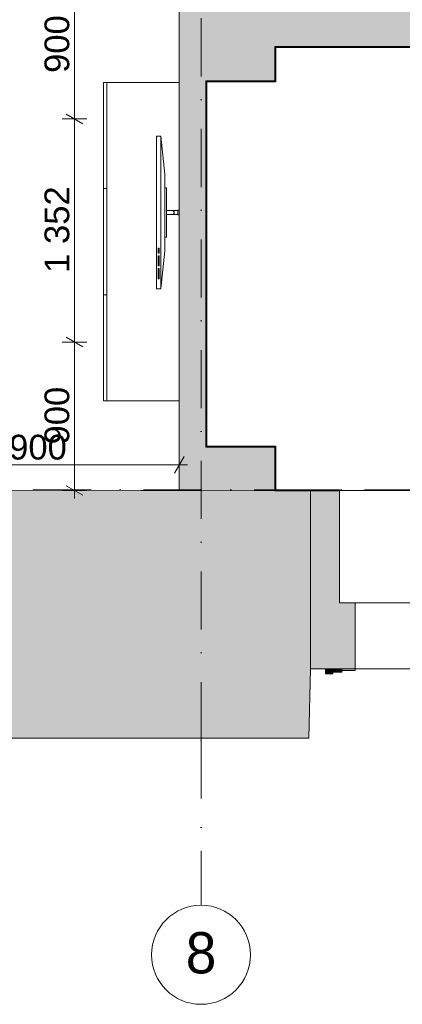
# Model space of a CAD drawing. Header units: millimetres. Extents: x -2532 to 181134, y -4151 to 53885.
# Tile 113 of 165: x 23791 to 26112, y -2072 to 3894. Entities that reach past the tile are written whole.
import ezdxf
from ezdxf.enums import TextEntityAlignment as Align

# ---------------------------------------------------------------- set-up
doc = ezdxf.new("R2010")
doc.units = ezdxf.units.MM
doc.header["$MEASUREMENT"] = 0
doc.linetypes.add('Dot & Dashed', pattern=[670.277762, 352.777767, -176.388884, 0, -141.111112])
doc.linetypes.add('Wipeout_Contour', pattern=[1000, 0, -1000])
for name, color, linetype in [('AR - Mööbel', 7, 'Continuous'), ('AR - Seinad VS', 7, 'Continuous'), ('AR - Teljed', 7, 'Continuous'), ('AR - Vahelaed', 7, 'Continuous'), ('ARCHICAD Doors', 7, 'Continuous'), ('New_AR - Seinad SS 2', 7, 'Continuous'), ('SA - tähistused - valgustus', 7, 'Continuous')]:
    doc.layers.add(name, color=color, linetype=linetype)
for name, color, linetype, lineweight in [('AR - Mööbel_Pen_No__4', 8, 'Continuous', 13), ('AR - Seinad VS_Pen_No__221', 252, 'Continuous', 13), ('AR - Teljed_Pen_No__4', 8, 'Continuous', 13), ('AR - Vahelaed_Pen_No__221', 252, 'Continuous', 13), ('ARCHICAD Doors_Pen_No__221', 252, 'Continuous', 13), ('ARCHICAD Doors_Pen_No__23', 7, 'Continuous', 5), ('ARCHICAD Doors_Pen_No__3', 7, 'Continuous', 5), ('ARCHICAD Windows_Pen_No__221', 252, 'Continuous', 13), ('New_AR - Seinad SS 2_Pen_No__207', 5, 'Continuous', 13), ('SA - tähistused - valgustus_Pen_No__105', 30, 'Continuous', 5)]:
    doc.layers.add(name, color=color, linetype=linetype, lineweight=lineweight)
doc.styles.add('GENERATED_STYLE_1', font='txt')
doc.styles.add('GENERATED_STYLE_3', font='txt')
doc.dimstyles.new('GENERATED_STYLE__1', dxfattribs={"dimtxt": 150, "dimasz": 76, "dimexe": 0.18, "dimexo": 0.0625, "dimgap": 0.09, "dimtad": 1, "dimdec": 0, "dimzin": 0, "dimdsep": 46, "dimtxsty": 'GENERATED_STYLE_3', "dimblk": 'ARROWHEAD_2', "dimblk1": 'ARROWHEAD_2', "dimblk2": 'ARROWHEAD_2', "dimcen": 0.09, "dimse1": 1, "dimse2": 1, "dimclrd": 256, "dimclre": 256, "dimclrt": 256, "dimadec": 0, "dimazin": 0, "dimtfac": 1, "dimtdec": 4, "dimtmove": 0, "dimatfit": 3, "dimfxl": 0, "dimtolj": 1, "dimtzin": 0, "dimarcsym": 0})
doc.dimstyles.new('GENERATED_STYLE__2', dxfattribs={"dimtxt": 150, "dimasz": 76, "dimexe": 0.18, "dimexo": 0.0625, "dimgap": 0.09, "dimtad": 1, "dimtih": 1, "dimtoh": 1, "dimdec": 0, "dimzin": 0, "dimdsep": 46, "dimtxsty": 'GENERATED_STYLE_3', "dimblk": 'ARROWHEAD_2', "dimblk1": 'ARROWHEAD_2', "dimblk2": 'ARROWHEAD_2', "dimcen": 0.09, "dimse1": 1, "dimse2": 1, "dimclrd": 256, "dimclre": 256, "dimclrt": 256, "dimadec": 0, "dimazin": 0, "dimtfac": 1, "dimtdec": 4, "dimtmove": 0, "dimatfit": 3, "dimfxl": 0, "dimtolj": 1, "dimtzin": 0, "dimarcsym": 0})

# ---------------------------------------------------------------- blocks, each defined once
blk = doc.blocks.new('Slab_5_1', base_point=(1193.5, 7176.6))
at = {"layer": 'AR - Vahelaed_Pen_No__221', "linetype": 'Continuous', "flags": 128}
blk.add_lwpolyline([(14918.4, 353.6), (18015.7, 358), (18014.7, 1049.2), (23317.9, 1042.9), (25731.3, 1040.4), (25731.3, 360.9), (28826.7, 360.9)], dxfattribs=at)
blk = doc.blocks.new('New Door 3_3')
at = {"layer": 'ARCHICAD Doors_Pen_No__221', "linetype": 'Continuous'}
blk.add_hatch(color=256, dxfattribs=at).paths.add_polyline_path([(1109.3, 580), (-1109.3, 580), (-1109.3, 420), (1109.3, 420)])
for p, q in [((1109.3, 580), (-1109.3, 580)), ((-1109.3, 0), (-1109.3, 420)), ((-1109.3, 420), (1109.3, 420)), ((1109.3, 420), (1109.3, 0))]:
    blk.add_line(p, q, dxfattribs=at)
blk = doc.blocks.new('Wall_15_1', base_point=(25339.8, 1040.4))
at = {"layer": 'AR - Seinad VS_Pen_No__221', "linetype": 'Continuous'}
for points in [[(24759.8, 3732.4), (25339.8, 3732.4), (24759.8, 4312.4)], [(24759.8, 4312.4), (25339.8, 3732.4), (25339.8, 4312.4)], [(24759.8, 3732.4), (24759.8, 3522.8), (25339.8, 3522.8), (25339.8, 3732.4)], [(25339.8, 1040.4), (25339.8, 1304.2), (24759.8, 1304.2), (24759.8, 1041.1)]]:
    blk.add_hatch(color=256, dxfattribs=at).paths.add_polyline_path(points)
at = {"layer": 'AR - Seinad VS_Pen_No__221', "linetype": 'Continuous', "flags": 128}
for points in [[(24759.8, 4312.4), (24759.8, 3522.8)], [(24759.8, 4312.4), (25339.8, 4312.4)], [(25339.8, 3522.8), (25339.8, 3732.4)], [(24759.8, 1304.2), (24759.8, 1041.1)], [(25339.8, 1040.4), (25339.8, 1304.2)]]:
    blk.add_lwpolyline(points, dxfattribs=at)
at = {"layer": 'ARCHICAD Doors', "linetype": 'Continuous', "zscale": 1000, "rotation": 90}
blk.add_blockref('New Door 3_3', (25339.8, 2413.5), dxfattribs=at)
blk = doc.blocks.new('Double Door 22')
at = {"layer": 'ARCHICAD Doors_Pen_No__221', "linetype": 'Continuous'}
for p, q in [((-875, 200), (-875, 0)), ((875, 200), (875, 0)), ((-875, 0), (-875, -115)), ((-875, 0), (-875, -115)), ((875, 0), (875, -115)), ((875, 0), (875, -115)), ((-875, -115), (-875, -380)), ((875, -115), (875, -380))]:
    blk.add_line(p, q, dxfattribs=at)
at = {"layer": 'ARCHICAD Doors_Pen_No__23', "linetype": 'Continuous'}
for p, q in [((-835, 0), (-875, 0)), ((-875, 0), (-875, -115)), ((-835, -115), (-835, 0)), ((875, 0), (835, 0)), ((835, 0), (835, -115)), ((875, -115), (875, 0)), ((-875, -115), (-835, -115)), ((835, -115), (875, -115))]:
    blk.add_line(p, q, dxfattribs=at)
at = {"layer": 'ARCHICAD Doors_Pen_No__3', "linetype": 'Continuous'}
for p, q in [((-835, 0), (-835, 835)), ((835, 0), (835, 835))]:
    blk.add_line(p, q, dxfattribs=at)
for centre, start, end in [((-835, 0), 0, 90), ((835, 0), 90, 180)]:
    blk.add_arc(centre, 835, start, end, dxfattribs=at)
blk = doc.blocks.new('Wall_16_1', base_point=(25339.8, 3732.4))
at = {"layer": 'AR - Seinad VS_Pen_No__221', "linetype": 'Continuous'}
for points in [[(25339.8, 4312.4), (25339.8, 3732.4), (26436, 3732.4), (26436, 4312.4)], [(28186, 4312.4), (28186, 3732.4), (29276.6, 3732.4), (29276.9, 4312.4)], [(29276.9, 4312.4), (29276.6, 3732.4), (29846.9, 4312.4)], [(29276.6, 3732.4), (29846.6, 3732.4), (29846.9, 4312.4)]]:
    blk.add_hatch(color=256, dxfattribs=at).paths.add_polyline_path(points)
for p, q in [((26436, 4047.4), (26436, 4312.4)), ((28186, 4047.4), (28186, 4312.4)), ((26436, 3932.4), (26436, 4047.4)), ((28186, 3932.4), (28186, 4047.4)), ((26436, 3732.4), (26436, 3932.4)), ((28186, 3732.4), (28186, 3932.4))]:
    blk.add_line(p, q, dxfattribs=at)
at = {"layer": 'AR - Seinad VS_Pen_No__221', "linetype": 'Continuous', "flags": 128}
for points in [[(25965.4, 4312.4), (25339.8, 4312.4)], [(26436, 4312.4), (26265.4, 4312.4)], [(28350.1, 4312.4), (28186, 4312.4)], [(29846.9, 4312.4), (28650.1, 4312.4)], [(29846.9, 4312.4), (29846.6, 3732.4)], [(25339.8, 3732.4), (26436, 3732.4)], [(28186, 3732.4), (29276.6, 3732.4)]]:
    blk.add_lwpolyline(points, dxfattribs=at)
at = {"layer": 'ARCHICAD Doors', "linetype": 'Continuous', "zscale": 1000, "rotation": 180}
blk.add_blockref('Double Door 22', (27311, 3932.4), dxfattribs=at)
blk = doc.blocks.new('Wall_170_1', base_point=(23593.2, -46.7))
at = {"layer": 'AR - Seinad VS_Pen_No__221', "linetype": 'Continuous'}
blk.add_hatch(color=256, dxfattribs=at).paths.add_polyline_path([(23593.2, -46.7), (23601.5, -459.3), (25544.3, -459.3), (25555.6, -39.1), (25555.5, 1040.4), (25339.8, 1040.4), (23593.2, 1042.5)])
at = {"layer": 'AR - Seinad VS_Pen_No__221', "linetype": 'Continuous', "flags": 128}
for points in [[(24759.8, 1041.1), (23593.2, 1042.5)], [(23593.2, 1042.5), (23593.2, -46.7)], [(25555.5, 1040.4), (25339.8, 1040.4)], [(25555.6, -39.1), (25555.5, 1040.4)], [(23593.2, -46.7), (23601.5, -459.3)], [(25544.3, -459.3), (25555.6, -39.1)], [(23601.5, -459.3), (25544.3, -459.3)]]:
    blk.add_lwpolyline(points, dxfattribs=at)
blk = doc.blocks.new('Ellipse Top Window Opening 22_5')
at = {"layer": 'ARCHICAD Windows_Pen_No__221', "linetype": 'Continuous'}
for p, q in [((1547.7, 679.5), (-1547.7, 679.5)), ((-1547.7, 679.5), (-1547.7, 0)), ((1547.7, 0), (1547.7, 679.5)), ((-1547.7, 0), (-1452.7, 0)), ((-1452.7, 0), (-1452.7, -400)), ((1452.7, -399.7), (1452.7, 0)), ((1452.7, 0), (1547.7, 0)), ((-1452.7, -400), (1452.7, -399.7))]:
    blk.add_line(p, q, dxfattribs=at)
blk = doc.blocks.new('Wall_171_1', base_point=(25555.6, -39.1))
at = {"layer": 'AR - Seinad VS_Pen_No__221', "linetype": 'Continuous'}
for points in [[(25731.3, 1040.4), (25555.5, 1040.4), (25555.6, -39.1), (25826.3, -39), (25826.3, 361), (25731.3, 361)], [(28826.7, 361), (28731.7, 361), (28731.7, -38.8), (29019.9, -38.7), (29019.9, 1040.4), (28826.7, 1040.4)]]:
    blk.add_hatch(color=256, dxfattribs=at).paths.add_polyline_path(points)
for p, q in [((25731.3, 1040.4), (25731.3, 361)), ((28826.7, 361), (28826.7, 1040.4)), ((25731.3, 361), (25826.3, 361)), ((25826.3, 361), (25826.3, -39)), ((28731.7, 361), (28826.7, 361)), ((28731.7, -38.8), (28731.7, 361))]:
    blk.add_line(p, q, dxfattribs=at)
at = {"layer": 'AR - Seinad VS_Pen_No__221', "linetype": 'Continuous', "flags": 128}
for points in [[(25731.3, 1040.4), (25555.5, 1040.4)], [(25555.5, 1040.4), (25555.6, -39.1)], [(29019.9, 1040.4), (28826.7, 1040.4)], [(29019.9, -38.7), (29019.9, 1040.4)], [(25555.6, -39.1), (25826.3, -39)], [(28731.7, -38.8), (29019.9, -38.7)]]:
    blk.add_lwpolyline(points, dxfattribs=at)
at = {"layer": 'ARCHICAD Windows_Pen_No__221', "linetype": 'Continuous', "zscale": 1000}
blk.add_blockref('Ellipse Top Window Opening 22_5', (27279, 361), dxfattribs=at)
blk = doc.blocks.new('Wall_283_1', base_point=(25731.3, 1040.4))
at = {"linetype": 'Wipeout_Contour', "ltscale": 102239.356839}
blk.add_wipeout([(25345.8, 1040.4), (25731.3, 1040.4), (25731.3, 1046.4), (25345.8, 1046.4)], dxfattribs=at).dxf.layer = 'New_AR - Seinad SS 2'
at = {"layer": 'New_AR - Seinad SS 2_Pen_No__207', "linetype": 'Continuous', "flags": 128}
blk.add_lwpolyline([(25731.3, 1046.4), (25731.3, 1040.4)], dxfattribs=at)
at = {"linetype": 'Wipeout_Contour', "ltscale": 76095.099232}
blk.add_wipeout([(25345.8, 1046.4), (25339.8, 1040.4), (25345.8, 1040.4)], dxfattribs=at).dxf.layer = 'New_AR - Seinad SS 2'
at = {"layer": 'New_AR - Seinad SS 2_Pen_No__207', "linetype": 'Continuous', "flags": 128}
for points in [[(25339.8, 1040.4), (25731.3, 1040.4)], [(25731.3, 1046.4), (25345.8, 1046.4)]]:
    blk.add_lwpolyline(points, dxfattribs=at)
at = {"linetype": 'Wipeout_Contour', "ltscale": 76090.391434}
blk.add_wipeout([(25345.8, 1046.4), (25339.8, 1046.4), (25339.8, 1040.4)], dxfattribs=at).dxf.layer = 'New_AR - Seinad SS 2'
at = {"layer": 'New_AR - Seinad SS 2_Pen_No__207', "linetype": 'Continuous', "flags": 128}
blk.add_lwpolyline([(25339.8, 1040.4), (25339.8, 1046.4)], dxfattribs=at)
blk = doc.blocks.new('Wall_284_1', base_point=(25339.8, 1040.4))
at = {"linetype": 'Wipeout_Contour', "ltscale": 101481.372906}
blk.add_wipeout([(25339.8, 1304.2), (25339.8, 1046.4), (25345.8, 1046.4), (25345.8, 1304.2)], dxfattribs=at).dxf.layer = 'New_AR - Seinad SS 2'
at = {"linetype": 'Wipeout_Contour', "ltscale": 76131.724338}
blk.add_wipeout([(25339.8, 1304.2), (25345.8, 1304.2), (25345.8, 1310.2)], dxfattribs=at).dxf.layer = 'New_AR - Seinad SS 2'
at = {"layer": 'New_AR - Seinad SS 2_Pen_No__207', "linetype": 'Continuous', "flags": 128}
for points in [[(25339.8, 1304.2), (25339.8, 1046.4)], [(25345.8, 1046.4), (25345.8, 1310.2)]]:
    blk.add_lwpolyline(points, dxfattribs=at)
at = {"linetype": 'Wipeout_Contour', "ltscale": 76127.091573}
blk.add_wipeout([(25339.8, 1304.2), (25345.8, 1310.2), (25339.8, 1310.2)], dxfattribs=at).dxf.layer = 'New_AR - Seinad SS 2'
at = {"layer": 'New_AR - Seinad SS 2_Pen_No__207', "linetype": 'Continuous', "flags": 128}
blk.add_lwpolyline([(25345.8, 1310.2), (25339.8, 1310.2)], dxfattribs=at)
blk = doc.blocks.new('Wall_285_1', base_point=(25339.8, 1304.2))
at = {"linetype": 'Wipeout_Contour', "ltscale": 100667.723226}
blk.add_wipeout([(24926.1, 1304.2), (25339.8, 1304.2), (25339.8, 1310.2), (24926.1, 1310.2)], dxfattribs=at).dxf.layer = 'New_AR - Seinad SS 2'
at = {"linetype": 'Wipeout_Contour', "ltscale": 74874.49323}
blk.add_wipeout([(24926.1, 1310.2), (24920.1, 1304.2), (24926.1, 1304.2)], dxfattribs=at).dxf.layer = 'New_AR - Seinad SS 2'
at = {"layer": 'New_AR - Seinad SS 2_Pen_No__207', "linetype": 'Continuous', "flags": 128}
for points in [[(24920.1, 1304.2), (25339.8, 1304.2)], [(25339.8, 1310.2), (24926.1, 1310.2)]]:
    blk.add_lwpolyline(points, dxfattribs=at)
at = {"linetype": 'Wipeout_Contour', "ltscale": 74869.864558}
blk.add_wipeout([(24926.1, 1310.2), (24920.1, 1310.2), (24920.1, 1304.2)], dxfattribs=at).dxf.layer = 'New_AR - Seinad SS 2'
at = {"layer": 'New_AR - Seinad SS 2_Pen_No__207', "linetype": 'Continuous', "flags": 128}
blk.add_lwpolyline([(24920.1, 1304.2), (24920.1, 1310.2)], dxfattribs=at)
blk = doc.blocks.new('Wall_286_1', base_point=(24920.1, 1304.2))
at = {"linetype": 'Wipeout_Contour', "ltscale": 100254.497895}
blk.add_wipeout([(24919.8, 3516.8), (24920.1, 1310.2), (24926.1, 1310.2), (24925.8, 3516.8)], dxfattribs=at).dxf.layer = 'New_AR - Seinad SS 2'
at = {"linetype": 'Wipeout_Contour', "ltscale": 75507.401955}
blk.add_wipeout([(24925.8, 3516.8), (24919.8, 3522.8), (24919.8, 3516.8)], dxfattribs=at).dxf.layer = 'New_AR - Seinad SS 2'
at = {"layer": 'New_AR - Seinad SS 2_Pen_No__207', "linetype": 'Continuous', "flags": 128}
for points in [[(24919.8, 3522.8), (24920.1, 1310.2)], [(24926.1, 1310.2), (24925.8, 3516.8)]]:
    blk.add_lwpolyline(points, dxfattribs=at)
at = {"linetype": 'Wipeout_Contour', "ltscale": 75513.332067}
blk.add_wipeout([(24919.8, 3522.8), (24925.8, 3516.8), (24925.8, 3522.8)], dxfattribs=at).dxf.layer = 'New_AR - Seinad SS 2'
at = {"layer": 'New_AR - Seinad SS 2_Pen_No__207', "linetype": 'Continuous', "flags": 128}
blk.add_lwpolyline([(24919.8, 3522.8), (24925.8, 3522.8)], dxfattribs=at)
blk = doc.blocks.new('Wall_287_1', base_point=(24919.8, 3522.8))
at = {"linetype": 'Wipeout_Contour', "ltscale": 101512.327079}
blk.add_wipeout([(25339.8, 3522.8), (24925.8, 3522.8), (24925.8, 3516.8), (25339.8, 3516.8)], dxfattribs=at).dxf.layer = 'New_AR - Seinad SS 2'
at = {"linetype": 'Wipeout_Contour', "ltscale": 76755.171603}
blk.add_wipeout([(25339.8, 3516.8), (25345.8, 3516.8), (25339.8, 3522.8)], dxfattribs=at).dxf.layer = 'New_AR - Seinad SS 2'
at = {"layer": 'New_AR - Seinad SS 2_Pen_No__207', "linetype": 'Continuous', "flags": 128}
for points in [[(25339.8, 3522.8), (24925.8, 3522.8)], [(24925.8, 3516.8), (25345.8, 3516.8)]]:
    blk.add_lwpolyline(points, dxfattribs=at)
at = {"linetype": 'Wipeout_Contour', "ltscale": 76761.08704}
blk.add_wipeout([(25339.8, 3522.8), (25345.8, 3516.8), (25345.8, 3522.8)], dxfattribs=at).dxf.layer = 'New_AR - Seinad SS 2'
at = {"layer": 'New_AR - Seinad SS 2_Pen_No__207', "linetype": 'Continuous', "flags": 128}
blk.add_lwpolyline([(25345.8, 3516.8), (25345.8, 3522.8)], dxfattribs=at)
blk = doc.blocks.new('Wall_288_1', base_point=(25339.8, 3522.8))
at = {"linetype": 'Wipeout_Contour', "ltscale": 102403.456349}
blk.add_wipeout([(25339.8, 3726.4), (25339.8, 3522.8), (25345.8, 3522.8), (25345.8, 3726.4)], dxfattribs=at).dxf.layer = 'New_AR - Seinad SS 2'
at = {"linetype": 'Wipeout_Contour', "ltscale": 76844.146101}
blk.add_wipeout([(25339.8, 3726.4), (25345.8, 3726.4), (25339.8, 3732.4)], dxfattribs=at).dxf.layer = 'New_AR - Seinad SS 2'
at = {"layer": 'New_AR - Seinad SS 2_Pen_No__207', "linetype": 'Continuous', "flags": 128}
for points in [[(25339.8, 3732.4), (25339.8, 3522.8)], [(25345.8, 3522.8), (25345.8, 3726.4)]]:
    blk.add_lwpolyline(points, dxfattribs=at)
at = {"linetype": 'Wipeout_Contour', "ltscale": 76850.111953}
blk.add_wipeout([(25339.8, 3732.4), (25345.8, 3726.4), (25345.8, 3732.4)], dxfattribs=at).dxf.layer = 'New_AR - Seinad SS 2'
at = {"layer": 'New_AR - Seinad SS 2_Pen_No__207', "linetype": 'Continuous', "flags": 128}
blk.add_lwpolyline([(25339.8, 3732.4), (25345.8, 3732.4)], dxfattribs=at)
blk = doc.blocks.new('Wall_289_1', base_point=(25339.8, 3732.4))
at = {"linetype": 'Wipeout_Contour', "ltscale": 104632.860448}
blk.add_wipeout([(26436, 3732.4), (25345.8, 3732.4), (25345.8, 3726.4), (26436, 3726.4)], dxfattribs=at).dxf.layer = 'New_AR - Seinad SS 2'
at = {"linetype": 'Wipeout_Contour', "ltscale": 80099.213762}
blk.add_wipeout([(26436, 3726.4), (26442, 3726.4), (26436, 3732.4)], dxfattribs=at).dxf.layer = 'New_AR - Seinad SS 2'
at = {"layer": 'New_AR - Seinad SS 2_Pen_No__207', "linetype": 'Continuous', "flags": 128}
for points in [[(26436, 3732.4), (25345.8, 3732.4)], [(25345.8, 3726.4), (26442, 3726.4)]]:
    blk.add_lwpolyline(points, dxfattribs=at)
at = {"linetype": 'Wipeout_Contour', "ltscale": 80105.142464}
blk.add_wipeout([(26436, 3732.4), (26442, 3726.4), (26442, 3732.4)], dxfattribs=at).dxf.layer = 'New_AR - Seinad SS 2'
at = {"layer": 'New_AR - Seinad SS 2_Pen_No__207', "linetype": 'Continuous', "flags": 128}
blk.add_lwpolyline([(26442, 3726.4), (26442, 3732.4)], dxfattribs=at)
blk = doc.blocks.new('Morph_20_1')
at = {"layer": 'AR - Seinad VS_Pen_No__221', "linetype": 'Continuous'}
for points in [[(25826.3, -49.1), (25826.3, -39.1), (25746.3, -39.1), (25746.3, -49.1)], [(28731.7, -49.1), (28811.7, -49.1), (28811.7, -39.1), (28731.7, -39.1)]]:
    blk.add_hatch(color=256, dxfattribs=at).paths.add_polyline_path(points)
for p, q in [((25826.3, -39.1), (25746.3, -39.1)), ((25746.3, -39.1), (25746.3, -49.1)), ((25826.3, -49.1), (25746.3, -49.1)), ((25826.3, -39.1), (25826.3, -49.1)), ((28731.7, -39.1), (28731.7, -49.1)), ((28811.7, -39.1), (28731.7, -39.1)), ((28811.7, -49.1), (28731.7, -49.1)), ((28811.7, -39.1), (28811.7, -49.1))]:
    blk.add_line(p, q, dxfattribs=at)
blk = doc.blocks.new('Morph_21_1')
at = {"layer": 'AR - Seinad VS_Pen_No__221', "linetype": 'Continuous'}
for points in [[(25691.3, -59.1), (25746.3, -59.1), (25746.3, -39.1), (25691.3, -39.1)], [(28811.7, -59.1), (28866.7, -59.1), (28866.7, -39.1), (28811.7, -39.1)]]:
    blk.add_hatch(color=256, dxfattribs=at).paths.add_polyline_path(points)
for p, q in [((25691.3, -39.1), (25691.3, -59.1)), ((25746.3, -39.1), (25691.3, -39.1)), ((25746.3, -59.1), (25691.3, -59.1)), ((25746.3, -39.1), (25746.3, -59.1)), ((28811.7, -39.1), (28811.7, -59.1)), ((28866.7, -39.1), (28811.7, -39.1)), ((28866.7, -59.1), (28811.7, -59.1)), ((28866.7, -39.1), (28866.7, -59.1))]:
    blk.add_line(p, q, dxfattribs=at)
blk = doc.blocks.new('Morph_22_1')
at = {"layer": 'AR - Seinad VS_Pen_No__221', "linetype": 'Continuous'}
for points in [[(25691.3, -69.1), (25691.3, -39.1), (25646.3, -39.1), (25646.3, -69.1)], [(28866.7, -69.1), (28911.7, -69.1), (28911.7, -39.1), (28866.7, -39.1)]]:
    blk.add_hatch(color=256, dxfattribs=at).paths.add_polyline_path(points)
for p, q in [((25691.3, -39.1), (25646.3, -39.1)), ((25646.3, -39.1), (25646.3, -69.1)), ((25691.3, -39.1), (25691.3, -69.1)), ((28866.7, -39.1), (28866.7, -69.1)), ((28911.7, -39.1), (28866.7, -39.1)), ((28911.7, -39.1), (28911.7, -69.1)), ((25691.3, -69.1), (25646.3, -69.1)), ((28911.7, -69.1), (28866.7, -69.1))]:
    blk.add_line(p, q, dxfattribs=at)
blk = doc.blocks.new('Standard grid marker')
at = {"layer": 'AR - Teljed_Pen_No__4', "linetype": 'Dot & Dashed'}
blk.add_line((1000, 0), (44867.9, 0), dxfattribs=at)
at = {"layer": 'AR - Teljed_Pen_No__4', "style": 'GENERATED_STYLE_1'}
for tag, p in [('AC_MarkerText_1_0', (-300, 14.3)), ('AC_MarkerText_1_1', (46167.9, 14.3))]:
    blk.add_attdef(tag, text='', height=250, dxfattribs=at).set_placement(p, align=Align.MIDDLE_CENTER)
blk = doc.blocks.new('Standard grid marker_7')
at = {"layer": 'AR - Teljed_Pen_No__4', "linetype": 'Dot & Dashed'}
for q in [(0, 0), (24642.1, 0)]:
    blk.add_line((1000, 0), q, dxfattribs=at)
at = {"layer": 'AR - Teljed_Pen_No__4', "linetype": 'Continuous'}
blk.add_circle((-300, 0), 300, dxfattribs=at)
at = {"layer": 'AR - Teljed_Pen_No__4', "linetype": 'Dot & Dashed'}
blk.add_point((1000, 0), dxfattribs=at)
blk.add_point((1000, 0), dxfattribs=at)
at = {"layer": 'AR - Teljed_Pen_No__4', "style": 'GENERATED_STYLE_1'}
blk.add_attdef('AC_MarkerText_1', text='', height=250, rotation=270, dxfattribs=at).set_placement((-300, 12.2), align=Align.MIDDLE_CENTER)
blk = doc.blocks.new('Flat Panel TV 22_2')
at = {"layer": 'AR - Mööbel_Pen_No__4', "linetype": 'Continuous'}
for p, q in [((477.8, 137.5), (447.8, 137.5)), ((447.8, 137.5), (447.8, 127.5)), ((447.8, 127.5), (477.8, 127.5)), ((475.3, 127.5), (450.3, 127.5)), ((450.3, 127.5), (450.3, 60)), ((475.3, 60), (475.3, 127.5)), ((477.8, 127.5), (477.8, 137.5)), ((612.8, 60), (312.8, 60)), ((312.8, 60), (312.8, 50)), ((450.3, 60), (475.3, 60)), ((612.8, 50), (612.8, 60)), ((231.4, 50), (0, 25)), ((0, 25), (0, 0)), ((0, 25), (925.5, 25)), ((0, 0), (925.5, 0)), ((694.1, 50), (231.4, 50)), ((312.8, 50), (612.8, 50)), ((678.7, 10), (678.7, 16.2)), ((678.7, 16.2), (709.6, 16.2)), ((709.6, 10), (678.7, 10)), ((925.5, 25), (694.1, 50)), ((709.6, 16.2), (709.6, 10)), ((725, 10), (725, 16.2)), ((725, 16.2), (786.7, 16.2)), ((786.7, 10), (725, 10)), ((786.7, 16.2), (786.7, 10)), ((802.1, 10), (802.1, 16.2)), ((802.1, 16.2), (863.8, 16.2)), ((863.8, 10), (802.1, 10)), ((863.8, 16.2), (863.8, 10)), ((925.5, 0), (925.5, 25))]:
    blk.add_line(p, q, dxfattribs=at)
blk.add_arc((462.8, 93.8), 12.5, 0, 180, dxfattribs=at)
blk = doc.blocks.new('Cupboard 22_4')
at = {"layer": 'AR - Mööbel_Pen_No__4', "linetype": 'Continuous'}
for p, q in [((1930, 460), (0, 460)), ((0, 460), (0, 0)), ((1930, 0), (1930, 460)), ((0, 20), (1930, 20)), ((0, 0), (0, 20)), ((0, 0), (1930, 0)), ((643.3, 0), (643.3, 20)), ((1286.7, 0), (1286.7, 20))]:
    blk.add_line(p, q, dxfattribs=at)
blk = doc.blocks.new('*D2131')
at = {"layer": 'SA - tähistused - valgustus_Pen_No__105', "linetype": 'Continuous'}
for p, q in [((24074.2, 1969.7), (24174.2, 1912)), ((24199.2, 1940.9), (24049.2, 1940.9)), ((24124.2, 1041.1), (24124.2, 1940.9)), ((24199.2, 1041.1), (24049.2, 1041.1)), ((24074.2, 1070), (24174.2, 1012.3)), ((24124.2, 992.2), (24124.2, 1041.1))]:
    blk.add_line(p, q, dxfattribs=at)
at = {"layer": 'SA - tähistused - valgustus_Pen_No__105', "insert": (24094.2, 1320.3), "char_height": 150, "attachment_point": 7, "rotation": 90, "style": 'GENERATED_STYLE_3'}
blk.add_mtext('\\A1;{\\pql;\\fArial|b0|i0|c0|p34;900}', dxfattribs=at)
blk = doc.blocks.new('ARROWHEAD_2')
at = {"linetype": 'Continuous'}
for p, q in [((0, 0), (-1, 0)), ((-0.378, -0.655), (0.378, 0.655))]:
    blk.add_line(p, q, dxfattribs=at)
blk = doc.blocks.new('*D2132')
at = {"layer": 'SA - tähistused - valgustus_Pen_No__105', "linetype": 'Continuous'}
for p, q in [((24199.2, 3292.4), (24049.2, 3292.4)), ((24074.2, 3321.2), (24174.2, 3263.5)), ((24124.2, 1940.9), (24124.2, 3292.4)), ((24074.2, 1969.7), (24174.2, 1912)), ((24199.2, 1940.9), (24049.2, 1940.9))]:
    blk.add_line(p, q, dxfattribs=at)
at = {"layer": 'SA - tähistused - valgustus_Pen_No__105', "insert": (24094.2, 2360.2), "char_height": 150, "attachment_point": 7, "rotation": 90, "style": 'GENERATED_STYLE_3'}
blk.add_mtext('\\A1;{\\pql;\\fArial|b0|i0|c0|p34;1\xa0352}', dxfattribs=at)
blk = doc.blocks.new('*D2133')
at = {"layer": 'SA - tähistused - valgustus_Pen_No__105', "linetype": 'Continuous'}
for p, q in [((24124.2, 4192.4), (24124.2, 4241.3)), ((24199.2, 4192.4), (24049.2, 4192.4)), ((24174.2, 4163.5), (24074.2, 4221.2)), ((24124.2, 3292.4), (24124.2, 4192.4)), ((24199.2, 3292.4), (24049.2, 3292.4)), ((24074.2, 3321.2), (24174.2, 3263.5))]:
    blk.add_line(p, q, dxfattribs=at)
at = {"layer": 'SA - tähistused - valgustus_Pen_No__105', "insert": (24094.2, 3571.6), "char_height": 150, "attachment_point": 7, "rotation": 90, "style": 'GENERATED_STYLE_3'}
blk.add_mtext('\\A1;{\\pql;\\fArial|b0|i0|c0|p34;900}', dxfattribs=at)
blk = doc.blocks.new('*D2136')
at = {"layer": 'SA - tähistused - valgustus_Pen_No__105', "linetype": 'Continuous'}
for p, q in [((22859.7, 1122), (22859.7, 1272)), ((24759.5, 1122), (24759.5, 1272)), ((22888.6, 1247), (22830.8, 1147)), ((22859.7, 1197), (24759.5, 1197)), ((24730.6, 1147), (24788.4, 1247)), ((24759.5, 1197), (24808.4, 1197))]:
    blk.add_line(p, q, dxfattribs=at)
at = {"layer": 'SA - tähistused - valgustus_Pen_No__105', "insert": (23553.1, 1227), "char_height": 150, "attachment_point": 7, "style": 'GENERATED_STYLE_3'}
blk.add_mtext('\\A1;{\\pql;\\fArial|b0|i0|c0|p34;1\xa0900}', dxfattribs=at)

msp = doc.modelspace()

# ---------------------------------------------------------------- block references
at = {"layer": 'AR - Mööbel', "linetype": 'Continuous', "zscale": 1000, "rotation": 270}
for name, p in [('Cupboard 22_4', (24299.8, 3514.1)), ('Flat Panel TV 22_2', (24622.3, 3188.6))]:
    msp.add_blockref(name, p, dxfattribs=at)
at = {"layer": 'AR - Seinad VS'}
for name, p in [('Wall_15_1', (25339.8, 1040.4)), ('Wall_16_1', (25339.8, 3732.4)), ('Wall_170_1', (23593.2, -46.7)), ('Wall_171_1', (25555.6, -39.1))]:
    msp.add_blockref(name, p, dxfattribs=at)
at = {"layer": 'AR - Seinad VS', "linetype": 'Continuous'}
for name in ['Morph_22_1', 'Morph_21_1', 'Morph_20_1']:
    msp.add_blockref(name, (0, 0), dxfattribs=at)
at = {"layer": 'AR - Vahelaed', "linetype": 'Continuous'}
msp.add_blockref('Slab_5_1', (1193.5, 7176.6), dxfattribs=at)

# ---------------------------------------------------------------- dimensions: what is measured, and where the dimension line sits
at = {"layer": 'SA - tähistused - valgustus', "linetype": 'Continuous'}
for base, p1, p2, picture, middle in [((24124.2, 4192.4), (22859.7, 3292.4), (24759.5, 4192.4), '*D2133', (24019.2, 3747.4)), ((24124.2079, 3292.3782), (22859.6893, 1940.8678), (22859.6893, 3292.3782), '*D2132', (24019.2079, 2624.1665)), ((24124.2, 1940.9), (24759.8, 1041.1), (22859.7, 1940.9), '*D2131', (24019.2, 1496))]:
    dim = msp.add_linear_dim(base=base, p1=p1, p2=p2, angle=90, dimstyle='GENERATED_STYLE__1', dxfattribs=at)
    dim.commit()
    dim.dimension.update_dxf_attribs({"geometry": picture, "text_midpoint": middle, "dimtype": 160, "text_rotation": 90})
dim = msp.add_linear_dim(base=(24759.5, 1197), p1=(22859.7, 3292.4), p2=(24759.5, 4192.4), dimstyle='GENERATED_STYLE__2', dxfattribs=at)
dim.commit()
dim.dimension.update_dxf_attribs({"geometry": '*D2136', "text_midpoint": (23817.1, 1302), "dimtype": 160})

# ---------------------------------------------------------------- next in the draw order: block references
at = {"layer": 'New_AR - Seinad SS 2'}
msp.add_blockref('Wall_283_1', (25731.3, 1040.4), dxfattribs=at)

# ---------------------------------------------------------------- next in the draw order: block references
msp.add_blockref('Wall_284_1', (25339.8, 1040.4), dxfattribs=at)

# ---------------------------------------------------------------- next in the draw order: block references
msp.add_blockref('Wall_285_1', (25339.8, 1304.2), dxfattribs=at)

# ---------------------------------------------------------------- next in the draw order: block references
msp.add_blockref('Wall_286_1', (24920.1, 1304.2), dxfattribs=at)

# ---------------------------------------------------------------- next in the draw order: block references
at = {"layer": 'AR - Teljed', "linetype": 'Continuous', "zscale": 1000}
msp.add_blockref('Standard grid marker', (-1931.8, 1044.8), dxfattribs=at)
at = {"layer": 'New_AR - Seinad SS 2'}
msp.add_blockref('Wall_287_1', (24919.8, 3522.8), dxfattribs=at)

# ---------------------------------------------------------------- next in the draw order: block references
at = {"layer": 'AR - Teljed', "linetype": 'Continuous'}
ref = msp.add_blockref('Standard grid marker_7', (24891.5, -1471.7), dxfattribs=dict(at, zscale=1000, rotation=90))
ref.add_attrib('AC_MarkerText_1', '8', dxfattribs={"layer": 'AR - Teljed_Pen_No__4', "color": 8, "height": 250, "rotation": 360, "style": 'GENERATED_STYLE_1'}).set_placement((24891.5, -1759.4), align=Align.MIDDLE_CENTER)
at = {"layer": 'New_AR - Seinad SS 2'}
msp.add_blockref('Wall_288_1', (25339.8, 3522.8), dxfattribs=at)

# ---------------------------------------------------------------- next in the draw order: block references
msp.add_blockref('Wall_289_1', (25339.8, 3732.4), dxfattribs=at)

doc.saveas('drawing.dxf')
